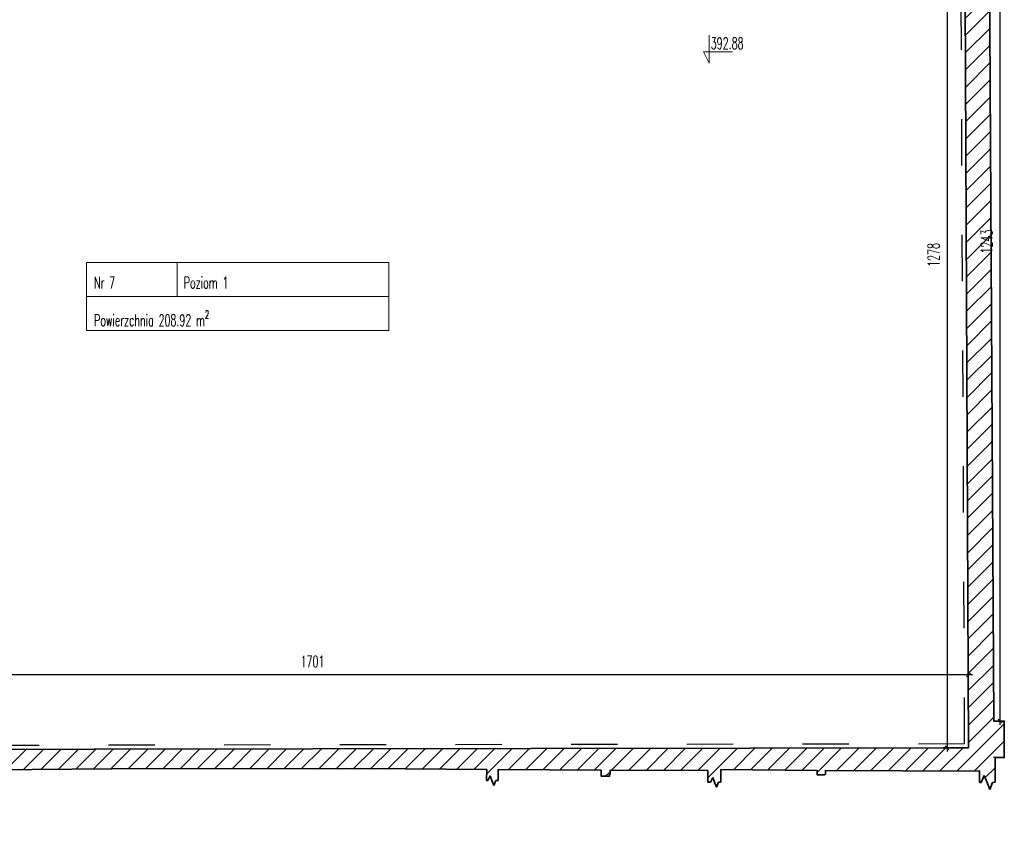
# Model space of a CAD drawing. Header units: millimetres. Extents: x 19887 to 192597, y -14203 to 39042.
# Tile 87 of 256: x 39832 to 41670, y -13984 to -12484. Entities that reach past the tile are written whole.
import ezdxf

# ---------------------------------------------------------------- set-up
doc = ezdxf.new("R2010")
doc.units = ezdxf.units.MM
doc.linetypes.add('ACAD_ISO03W100', pattern=[30, 12, -18])
doc.layers.get('Defpoints').update_dxf_attribs({"color": 4})
for name, color, linetype, lineweight in [('Basen_rzut_poziom_1_obrys', 252, 'Continuous', 35), ('koty wysokościowe', 252, 'Continuous', 0), ('Tabela', 1, 'Continuous', 0)]:
    doc.layers.add(name, color=color, linetype=linetype, lineweight=lineweight)
for name, color, linetype in [('Sufit podwieszany', 252, 'Continuous'), ('Wymiarowanie', 3, 'Continuous'), ('Wypełnienie', 252, 'Continuous')]:
    doc.layers.add(name, color=color, linetype=linetype)
doc.styles.add('ROMANS', font='romans.shx', dxfattribs={"width": 0.6})
doc.styles.get("Standard").update_dxf_attribs({"font": 'arial.ttf'})
doc.dimstyles.new('000001FB70622F18', dxfattribs={"dimtxt": 20, "dimasz": 5, "dimexe": 5, "dimexo": 1, "dimgap": 20, "dimtad": 1, "dimtoh": 1, "dimdec": 0, "dimtxsty": 'Standard', "dimblk": 'OBLIQUE', "dimcen": 0, "dimdle": 5, "dimclrd": 252, "dimclre": 252, "dimclrt": 252, "dimadec": 0, "dimazin": 0, "dimtfac": 1, "dimtdec": 0, "dimtmove": 0, "dimatfit": 3, "dimldrblk": 'OBLIQUE', "dimfxl": 150, "dimfxlon": 1, "dimlwd": 25, "dimlwe": 25, "dimarcsym": 1})

# ---------------------------------------------------------------- blocks, each defined once
blk = doc.blocks.new('_Oblique')
at = {"color": 0, "linetype": 'ByBlock', "lineweight": -2}
blk.add_line((-0.5, -0.5), (0.5, 0.5), dxfattribs=at)
blk = doc.blocks.new('*D842')
at = {"layer": 'Defpoints', "color": 0}
for p in [(3714.8, -5151.4), (3761.1, -5151.4), (3752.9, -6394.4)]:
    blk.add_point(p, dxfattribs=at)
at = {"layer": 'Wymiarowanie', "color": 252, "linetype": 'Continuous', "lineweight": 25}
for p, q in [((3715.8, -5151.4), (3766.1, -5151.4)), ((3761.1, -6399.4), (3761.1, -5146.4)), ((3753.9, -6394.4), (3766.1, -6394.4))]:
    blk.add_line(p, q, dxfattribs=at)
at = {"layer": 'Wymiarowanie', "color": 252, "linetype": 'ByBlock', "lineweight": 25, "xscale": 5, "yscale": 5, "zscale": 5}
for p, rotation in [((3761.1, -5151.4), 90.00000000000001), ((3761.1, -6394.4), 270)]:
    blk.add_blockref('_Oblique', p, dxfattribs=dict(at, rotation=rotation))
at = {"layer": 'Wymiarowanie', "color": 252, "insert": (3743.6, -5772.9), "char_height": 15, "attachment_point": 5, "rotation": 90, "style": 'ROMANS'}
blk.add_mtext('1243', dxfattribs=at)
blk = doc.blocks.new('*D902')
at = {"layer": 'Defpoints', "color": 0}
for p in [(3714.8, -5151.4), (3692.3, -6429.1), (3720.1, -6429.1)]:
    blk.add_point(p, dxfattribs=at)
at = {"layer": 'Wymiarowanie', "color": 252, "linetype": 'Continuous', "lineweight": 25}
for p, q in [((3713.8, -5151.4), (3687.3, -5151.4)), ((3692.3, -5146.4), (3692.3, -6434.1)), ((3719.1, -6429.1), (3687.3, -6429.1))]:
    blk.add_line(p, q, dxfattribs=at)
at = {"layer": 'Wymiarowanie', "color": 252, "linetype": 'ByBlock', "lineweight": 25, "xscale": 5, "yscale": 5, "zscale": 5}
for p, rotation in [((3692.3, -5151.4), 90.00000000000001), ((3692.3, -6429.1), 270)]:
    blk.add_blockref('_Oblique', p, dxfattribs=dict(at, rotation=rotation))
at = {"layer": 'Wymiarowanie', "color": 252, "insert": (3674.8, -5790.2), "char_height": 15, "attachment_point": 5, "rotation": 90, "style": 'ROMANS'}
blk.add_mtext('1278', dxfattribs=at)
blk = doc.blocks.new('*D961')
at = {"layer": 'Defpoints', "color": 0}
for p in [(2019.3, -6334.7), (2019.3, -6431.7), (3720.1, -6429.1)]:
    blk.add_point(p, dxfattribs=at)
at = {"layer": 'Wymiarowanie', "color": 252, "linetype": 'Continuous', "lineweight": 25}
for p, q in [((2019.3, -6430.7), (2019.3, -6329.7)), ((3720.1, -6428.1), (3720.1, -6329.7)), ((3725.1, -6334.7), (2014.3, -6334.7))]:
    blk.add_line(p, q, dxfattribs=at)
at = {"layer": 'Wymiarowanie', "color": 252, "linetype": 'ByBlock', "lineweight": 25, "xscale": 5, "yscale": 5, "zscale": 5, "rotation": 180}
blk.add_blockref('_Oblique', (2019.3, -6334.7), dxfattribs=at)
at = {"layer": 'Wymiarowanie', "color": 252, "linetype": 'ByBlock', "lineweight": 25, "xscale": 5, "yscale": 5, "zscale": 5}
blk.add_blockref('_Oblique', (3720.1, -6334.7), dxfattribs=at)
at = {"layer": 'Wymiarowanie', "color": 252, "insert": (2869.7, -6317.2), "char_height": 15, "attachment_point": 5, "style": 'ROMANS'}
blk.add_mtext('1701', dxfattribs=at)
blk = doc.blocks.new('G$CF5E15B28')
at = {"layer": 'Wypełnienie'}
h = blk.add_hatch(dxfattribs=at)
h.set_pattern_fill('ANSI31', color=253, scale=5, angle=90)
h.set_pattern_definition([(45, (3252.028, -2175.285), (-11.22532, 11.22532), [])])
h.paths.add_polyline_path([(2041, -6527), (2041.3, -6461.1), (2661.1, -6455.8), (3095.5, -6457.4), (3095.4, -6471.7), (3096.9, -6471.7), (3099.8, -6465.3), (3104.7, -6478), (3107.2, -6471.7), (3110.3, -6471.5), (3110.5, -6457.4), (3244.1, -6458.2), (3244.1, -6466.1), (3254.7, -6466.1), (3255.4, -6463.3), (3255.4, -6458.2), (3382.3, -6458.6), (3382.2, -6473.7), (3385.6, -6473.7), (3388.6, -6467.4), (3393.5, -6480.1), (3395.9, -6473.7), (3399.1, -6473.6), (3399.1, -6457.3), (3524, -6458.7), (3524, -6464.3), (3533.6, -6464.3), (3534.9, -6462.5), (3534.9, -6458.5), (3734.4, -6459.2), (3734.2, -6474), (3736.4, -6474), (3740.6, -6464.9), (3747.6, -6483.1), (3751.1, -6474), (3754.6, -6473.8), (3754.7, -6441.8), (3766.5, -6441.8), (3766.5, -6394.4), (3752.9, -6394.4), (3744.9, -4921), (3733.8, -4921), (3733.8, -4933.7), (3715.7, -4933.7), (3714.8, -5140.2), (3599.8, -5140.2), (3599.8, -5147.1), (3605.2, -5147.1), (3605.2, -5151.8), (3714.7, -5151.4), (3720.1, -6429.1), (2019.3, -6431.7), (2019.3, -6462.6), (2023.8, -6462.6), (2023.8, -6527)])
at = {"layer": 'Basen_rzut_poziom_1_obrys', "color": 253, "elevation": 0}
for points in [[(3720.1, -6429.1), (3714.8, -5263.5)], [(3766.5, -6414.2), (3766.5, -6414.2), (3766.5, -6394.4), (3752.9, -6394.4), (3746.4, -5269.3)], [(3754.7, -6441.8), (3766.5, -6441.8), (3766.5, -6414.2), (3766.5, -6414.2)], [(3720.1, -6429.1), (2019.3, -6431.7)], [(3754.6, -6473.8), (3754.7, -6441.8)], [(2041.3, -6461.1), (2661.1, -6455.8)], [(2661.1, -6455.8), (2661.1, -6455.8), (2661.1, -6455.8), (2990.5, -6456.5)], [(2990.5, -6456.5), (3095.5, -6457.4)], [(3095.4, -6471.7), (3095.5, -6457.4)], [(3110.5, -6457.4), (3110.3, -6471.5)], [(3110.5, -6457.4), (3244.1, -6458.2), (3244.1, -6464.6), (3244.1, -6464.6), (3244.1, -6464.6)], [(3382.2, -6473.7), (3382.3, -6458.6), (3255.4, -6458.2), (3255.4, -6463.3), (3254.7, -6463.3), (3254.7, -6466.1), (3244.1, -6466.1), (3244.1, -6464.6)], [(3734.2, -6474), (3734.4, -6459.2), (3534.9, -6458.5), (3534.9, -6463.3), (3534.3, -6463.3), (3533.6, -6464.3), (3524, -6464.3), (3524, -6458.7), (3399.1, -6457.3), (3399.1, -6473.6)], [(3096.9, -6471.7), (3095.4, -6471.7)], [(3099.8, -6465.3), (3096.9, -6471.7)], [(3102.3, -6471.7), (3099.8, -6465.3)], [(3104.7, -6478), (3102.3, -6471.7)], [(3107.2, -6471.7), (3104.7, -6478)], [(3110.3, -6471.5), (3107.2, -6471.7)], [(3110.3, -6471.5), (3107.2, -6471.7)], [(3388.6, -6467.4), (3385.6, -6473.7)], [(3391, -6473.7), (3388.6, -6467.4)], [(3740.6, -6464.9), (3736.4, -6474)], [(3744.1, -6474), (3740.6, -6464.9)], [(3385.6, -6473.7), (3382.2, -6473.7)], [(3393.5, -6480.1), (3391, -6473.7)], [(3395.9, -6473.7), (3393.5, -6480.1)], [(3399.1, -6473.6), (3395.9, -6473.7)], [(3399.1, -6473.6), (3395.9, -6473.7)], [(3736.4, -6474), (3734.2, -6474)], [(3747.6, -6483.1), (3744.1, -6474)], [(3751.1, -6474), (3747.6, -6483.1)], [(3754.6, -6473.8), (3751.1, -6474)], [(3754.6, -6473.8), (3751.1, -6474)]]:
    blk.add_lwpolyline(points, dxfattribs=at)
at = {"layer": 'Basen_rzut_poziom_1_obrys', "color": 253, "linetype": 'ACAD_ISO03W100', "ltscale": 5, "elevation": 0}
blk.add_lwpolyline([(3715.1, -6429.1), (3715.1, -6429.1)], dxfattribs=at)
at = {"layer": 'koty wysokościowe', "color": 253, "elevation": 0}
for points in [[(3384.1, -5505.4), (3384.1, -5541.7)], [(3376.6, -5526.7), (3384.1, -5526.7)], [(3384.1, -5541.7), (3376.6, -5526.7)], [(3384.1, -5526.7), (3414.1, -5526.7)]]:
    blk.add_lwpolyline(points, dxfattribs=at)
at = {"layer": 'Sufit podwieszany', "color": 253, "linetype": 'ACAD_ISO03W100', "ltscale": 5, "elevation": 0}
for points in [[(3715.1, -6424.1), (3709.8, -5263.5)], [(3715.1, -6424.1), (2019.3, -6426.7)]]:
    blk.add_lwpolyline(points, dxfattribs=at)
at = {"layer": 'Tabela', "color": 253, "elevation": 0}
blk.add_lwpolyline([(2576.7, -5799.9), (2968.7, -5799.9), (2968.7, -5888), (2576.7, -5888)], close=True, dxfattribs=at)
for points in [[(2694.3, -5799.9), (2694.3, -5844)], [(2576.7, -5844), (2968.7, -5844)]]:
    blk.add_lwpolyline(points, dxfattribs=at)
at = {"layer": 'Wymiarowanie', "color": 253}
for p, q in [((3752.9, -6394.4, 0), (3766.5, -6394.4, 0)), ((3766.5, -6394.4, 0), (3766.5, -6441.8, 0)), ((3766.5, -6441.8, 0), (3752.6, -6441.8, 0))]:
    blk.add_line(p, q, dxfattribs=at)
at = {"layer": 'koty wysokościowe', "color": 253, "insert": (3386, -5508.3, 0), "char_height": 15, "width": 21553.284, "attachment_point": 1, "style": 'ROMANS'}
blk.add_mtext('392.88', dxfattribs=at)
at = {"layer": 'Tabela', "color": 253, "char_height": 15, "width": 61580.813, "attachment_point": 1, "style": 'ROMANS'}
for s, insert in [('Nr 7', (2586.4, -5818.6, 0)), ('Poziom 1', (2702.8, -5818.6, 0)), ('\\A1;Powierzchnia 208.92 m{\\H0.7x;\\S2^ ;}', (2586.4, -5862.3, 0))]:
    blk.add_mtext(s, dxfattribs=dict(at, insert=insert))
at = {"layer": 'Wymiarowanie', "color": 253}
for base, p1, p2, angle, override, picture, middle in [((3692.3, -6429.1, 0), (3714.8, -5151.4, 0), (3720.1, -6429.1, 0), 90, {"dimtxt": 15, "dimgap": 10, "dimtxsty": 'ROMANS'}, '*D902', (3674.8, -5790.2, 0)), ((3761.1, -5151.4, 0), (3752.9, -6394.4, 0), (3714.8, -5151.4, 0), 90, {"dimtxt": 15, "dimgap": 10, "dimtxsty": 'ROMANS', "dimtmove": 1}, '*D842', (3743.6, -5772.9, 0)), ((2019.3, -6334.7, 0), (3720.1, -6429.1, 0), (2019.3, -6431.7, 0), 0, {"dimtxt": 15, "dimgap": 10, "dimtxsty": 'ROMANS'}, '*D961', (2869.7, -6317.2, 0))]:
    dim = blk.add_linear_dim(base=base, p1=p1, p2=p2, angle=angle, dimstyle='000001FB70622F18', override=override, dxfattribs=at)
    dim.commit()
    dim.dimension.update_dxf_attribs({"geometry": picture, "text_midpoint": middle})

msp = doc.modelspace()

# ---------------------------------------------------------------- block references
at = {"xscale": 1.44, "yscale": 1.44, "zscale": 1.44}
msp.add_blockref('G$CF5E15B28', (36246.3, -4584.8, 0), dxfattribs=at)

doc.saveas('drawing.dxf')
